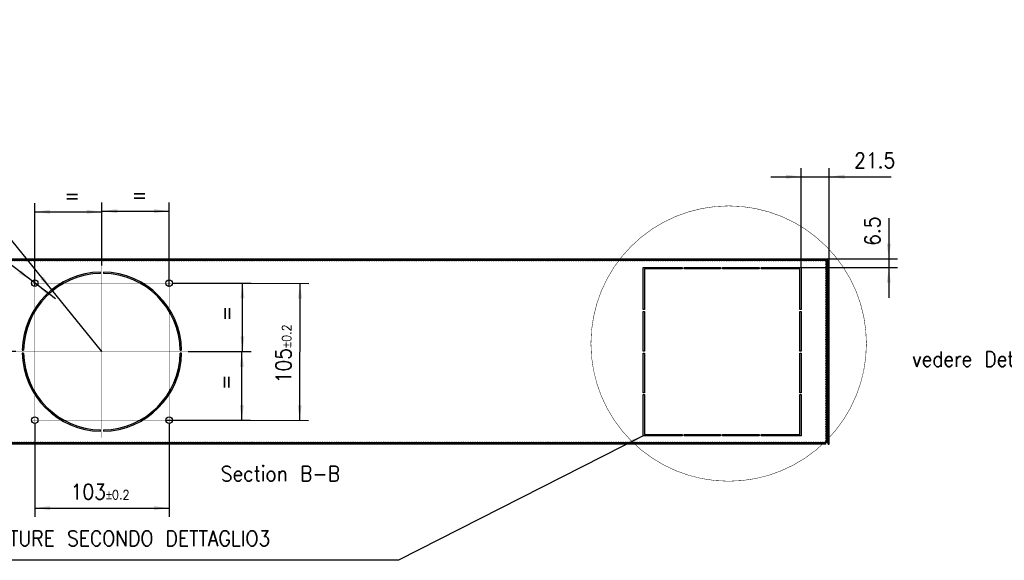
# Model space of a CAD drawing. Header units: inches. Extents: x -1375 to -186, y -85 to 756.
# Tile 3 of 20: x -1149 to -923, y 205 to 329. Entities that reach past the tile are written whole.
import ezdxf

# ---------------------------------------------------------------- set-up
doc = ezdxf.new("R2010")
doc.units = ezdxf.units.IN
doc.linetypes.add('DOT_CENTER', pattern=[14, 12, -1, 0, -1])
doc.linetypes.add('DOTTED', pattern=[1, 0, -1])
doc.layers.add('1', color=7, linetype='Continuous')
doc.styles.add('CONVERTER_11', font='txt.shx', dxfattribs={"width": 0.9})
doc.dimstyles.new('ME10_DIM_68', dxfattribs={"dimtxt": 11.666667, "dimasz": 11.666667, "dimexe": 6.666667, "dimexo": 0, "dimgap": 6.666667, "dimtad": 1, "dimdec": 1, "dimdsep": 46, "dimtxsty": 'CONVERTER_11', "dimsah": 1, "dimcen": 0.09, "dimclrd": 2, "dimclre": 2, "dimclrt": 7, "dimadec": 0, "dimazin": 0, "dimtol": 1, "dimtp": 0.2, "dimtm": 0.2, "dimtfac": 0.6, "dimtdec": 1, "dimtix": 1, "dimtmove": 0, "dimatfit": 3, "dimfxl": 1, "dimtolj": 1, "dimtzin": 0, "dimarcsym": 0})
doc.dimstyles.new('ME10_DIM_69', dxfattribs={"dimtxt": 11.666667, "dimasz": 11.666667, "dimexe": 6.666667, "dimexo": 0, "dimgap": 6.666667, "dimtad": 1, "dimdec": 1, "dimdsep": 46, "dimtxsty": 'CONVERTER_11', "dimsah": 1, "dimcen": 0.09, "dimclrd": 2, "dimclre": 2, "dimclrt": 7, "dimadec": 0, "dimazin": 0, "dimtfac": 1, "dimtdec": 4, "dimtix": 1, "dimtmove": 0, "dimatfit": 3, "dimfxl": 1, "dimtolj": 1, "dimtzin": 0, "dimarcsym": 0})
doc.dimstyles.new('ME10_DIM_70', dxfattribs={"dimtxt": 11.666667, "dimasz": 11.666667, "dimexe": 6.666667, "dimexo": 0, "dimgap": 6.666667, "dimtad": 1, "dimdec": 1, "dimdsep": 46, "dimtxsty": 'CONVERTER_11', "dimsah": 1, "dimcen": 0.09, "dimclrd": 2, "dimclre": 2, "dimclrt": 7, "dimadec": 0, "dimazin": 0, "dimtfac": 1, "dimtdec": 4, "dimtix": 1, "dimtmove": 0, "dimatfit": 3, "dimfxl": 1, "dimtolj": 1, "dimtzin": 0, "dimarcsym": 0})
doc.dimstyles.new('ME10_DIM_71', dxfattribs={"dimtxt": 11.666667, "dimasz": 11.666667, "dimexe": 6.666667, "dimexo": 0, "dimgap": 6.666667, "dimtad": 1, "dimdec": 1, "dimdsep": 46, "dimtxsty": 'CONVERTER_11', "dimsah": 1, "dimcen": 0.09, "dimclrd": 2, "dimclre": 2, "dimclrt": 7, "dimadec": 0, "dimazin": 0, "dimtfac": 1, "dimtdec": 4, "dimtix": 1, "dimtmove": 0, "dimatfit": 3, "dimfxl": 1, "dimtolj": 1, "dimtzin": 0, "dimarcsym": 0})
doc.dimstyles.new('ME10_DIM_72', dxfattribs={"dimtxt": 11.666667, "dimasz": 11.666667, "dimexe": 6.666667, "dimexo": 0, "dimgap": 6.666667, "dimtad": 1, "dimdec": 1, "dimdsep": 46, "dimtxsty": 'CONVERTER_11', "dimsah": 1, "dimcen": 0.09, "dimclrd": 2, "dimclre": 2, "dimclrt": 7, "dimadec": 0, "dimazin": 0, "dimtfac": 1, "dimtdec": 4, "dimtix": 1, "dimtmove": 0, "dimatfit": 3, "dimfxl": 1, "dimtolj": 1, "dimtzin": 0, "dimarcsym": 0})
doc.dimstyles.new('ME10_DIM_73', dxfattribs={"dimtxt": 11.666667, "dimasz": 11.666667, "dimexe": 6.666667, "dimexo": 0, "dimgap": 6.666667, "dimtad": 1, "dimdec": 1, "dimdsep": 46, "dimtxsty": 'CONVERTER_11', "dimsah": 1, "dimcen": 0.09, "dimclrd": 2, "dimclre": 2, "dimclrt": 7, "dimadec": 0, "dimazin": 0, "dimtol": 1, "dimtp": 0.2, "dimtm": 0.2, "dimtfac": 0.6, "dimtdec": 1, "dimtix": 1, "dimtmove": 0, "dimatfit": 3, "dimfxl": 1, "dimtolj": 1, "dimtzin": 0, "dimarcsym": 0})
doc.dimstyles.new('ME10_DIM_74', dxfattribs={"dimtxt": 11.666667, "dimasz": 11.666667, "dimexe": 6.666667, "dimexo": 0, "dimgap": 6.666667, "dimtad": 1, "dimdec": 1, "dimdsep": 46, "dimtxsty": 'CONVERTER_11', "dimsah": 1, "dimcen": 0.09, "dimclrd": 2, "dimclre": 2, "dimclrt": 7, "dimadec": 0, "dimazin": 0, "dimtol": 1, "dimtp": 0.2, "dimtm": 0.2, "dimtfac": 0.6, "dimtdec": 1, "dimtix": 1, "dimtmove": 0, "dimatfit": 3, "dimfxl": 1, "dimtolj": 1, "dimtzin": 0, "dimarcsym": 0})
doc.dimstyles.new('ME10_DIM_76', dxfattribs={"dimtxt": 11.666667, "dimasz": 11.666667, "dimexe": 6.666667, "dimexo": 0, "dimgap": 6.666667, "dimtad": 1, "dimdec": 1, "dimdsep": 46, "dimtxsty": 'CONVERTER_11', "dimsah": 1, "dimcen": 0.09, "dimclrd": 2, "dimclre": 2, "dimclrt": 7, "dimadec": 0, "dimazin": 0, "dimtfac": 1, "dimtdec": 4, "dimtix": 1, "dimtmove": 0, "dimatfit": 3, "dimfxl": 1, "dimtolj": 1, "dimtzin": 0, "dimarcsym": 0})
doc.dimstyles.new('ME10_DIM_79', dxfattribs={"dimtxt": 11.666667, "dimasz": 11.666667, "dimexe": 6.666667, "dimexo": 0, "dimgap": 6.666667, "dimtad": 1, "dimdec": 1, "dimdsep": 46, "dimtxsty": 'CONVERTER_11', "dimsah": 1, "dimcen": 0.09, "dimclrd": 2, "dimclre": 2, "dimclrt": 7, "dimadec": 0, "dimazin": 0, "dimtfac": 1, "dimtdec": 4, "dimtix": 1, "dimtmove": 0, "dimatfit": 3, "dimfxl": 1, "dimtolj": 1, "dimtzin": 0, "dimarcsym": 0})
doc.dimstyles.get("Standard").update_dxf_attribs({"dimtxt": 0.18, "dimasz": 0.18, "dimexe": 0.18, "dimexo": 0.0625, "dimgap": 0.09, "dimtad": 0, "dimtih": 1, "dimtoh": 1, "dimdec": 4, "dimzin": 0, "dimdsep": 46, "dimtxsty": 'Standard', "dimcen": 0.09, "dimadec": 0, "dimazin": 0, "dimtfac": 1, "dimtdec": 4, "dimtofl": 0, "dimtmove": 0, "dimatfit": 3, "dimfxl": 1, "dimtolj": 1, "dimtzin": 0, "dimarcsym": 0})

# ---------------------------------------------------------------- blocks, each defined once
blk = doc.blocks.new('Dettaglio3__6', base_point=(-3393.01, 743.45))
at = {"layer": '1', "color": 7, "linetype": 'DOT_CENTER', "const_width": 0.35}
blk.add_lwpolyline([(-3392.43, 849.53, 1), (-3181.44, 849.53, 1)], format="xyb", close=True, dxfattribs=at)
at = {"layer": '1', "color": 7, "insert": (-3083.6, 843.45), "char_height": 11.6667, "attachment_point": 2, "line_spacing_factor": 1.320528, "style": 'CONVERTER_11'}
blk.add_mtext('vedere Dettaglio3', dxfattribs=at)
blk = doc.blocks.new('213223A-27A_cassaforma__7', base_point=(-4323.86, 772.33))
at = {"linetype": 'Continuous'}
h = blk.add_hatch(dxfattribs=at)
h.set_pattern_fill('_USER', color=253, scale=5, angle=45, pattern_type=0)
h.set_pattern_definition([(45, (0, 0), (-3.535534, 3.535534), [])])
edge = h.paths.add_edge_path()
edge.add_line((-3209.86, 912.84), (-3209.86, 772.33))
edge.add_line((-3209.86, 772.33), (-3210.86, 772.33))
edge.add_line((-3210.86, 772.33), (-3210.86, 912.84))
edge.add_arc((-3211.36, 912.84), 0.5, 0, 90)
edge.add_line((-3211.36, 913.34), (-3212.46, 913.34))
edge.add_line((-3212.46, 913.34), (-4321.26, 913.34))
edge.add_line((-4321.26, 913.34), (-4322.36, 913.34))
edge.add_arc((-4322.36, 912.84), 0.5, 90, 180)
edge.add_line((-4322.86, 912.84), (-4322.86, 772.33))
edge.add_line((-4322.86, 772.33), (-4323.86, 772.33))
edge.add_line((-4323.86, 772.33), (-4323.86, 912.84))
edge.add_arc((-4322.36, 912.84), 1.5, 90, 180, ccw=False)
edge.add_line((-4322.36, 914.34), (-3211.36, 914.34))
edge.add_arc((-3211.36, 912.84), 1.5, 0, 90, ccw=False)
at = {"color": 7, "linetype": 'Continuous'}
for p, q in [((-4322.36, 914.34), (-3211.36, 914.34)), ((-4321.26, 913.34), (-3212.46, 913.34)), ((-3212.46, 913.34), (-3211.36, 913.34)), ((-3212.46, 913.34), (-3212.46, 912.84)), ((-3211.96, 912.84), (-3212.46, 912.84)), ((-3211.96, 773.83), (-3211.96, 912.84)), ((-3211.96, 912.84), (-3210.96, 912.84)), ((-3210.96, 773.83), (-3210.96, 912.84)), ((-3210.86, 772.33), (-3210.86, 912.84)), ((-3209.86, 772.33), (-3209.86, 912.84)), ((-3352.36, 875.69), (-3352.36, 907.84)), ((-3352.36, 907.84), (-3322.61, 907.84)), ((-3322.61, 906.84), (-3351.36, 906.84)), ((-3351.36, 906.84), (-3351.36, 875.69)), ((-3322.61, 907.84), (-3322.61, 906.84)), ((-3321.11, 906.84), (-3321.11, 907.84)), ((-3321.11, 907.84), (-3293.11, 907.84)), ((-3293.11, 906.84), (-3321.11, 906.84)), ((-3293.11, 907.84), (-3293.11, 906.84)), ((-3291.61, 906.84), (-3291.61, 907.84)), ((-3291.61, 907.84), (-3263.61, 907.84)), ((-3263.61, 906.84), (-3291.61, 906.84)), ((-3263.61, 907.84), (-3263.61, 906.84)), ((-3262.11, 906.84), (-3262.11, 907.84)), ((-3262.11, 907.84), (-3231.36, 907.84)), ((-3232.36, 906.84), (-3262.11, 906.84)), ((-3232.36, 875.69), (-3232.36, 906.84)), ((-3231.36, 907.84), (-3231.36, 875.69)), ((-3767.9, 903.32), (-3767.92, 904.32)), ((-3765.79, 904.32), (-3765.81, 903.32)), ((-3351.36, 875.69), (-3352.36, 875.69)), ((-3231.36, 875.69), (-3232.36, 875.69)), ((-3352.36, 843.79), (-3352.36, 874.19)), ((-3352.36, 874.19), (-3351.36, 874.19)), ((-3351.36, 874.19), (-3351.36, 843.79)), ((-3232.36, 874.19), (-3231.36, 874.19)), ((-3232.36, 843.79), (-3232.36, 874.19)), ((-3231.36, 874.19), (-3231.36, 843.79)), ((-3827.85, 844.4), (-3826.85, 844.38)), ((-3826.85, 842.29), (-3827.85, 842.27)), ((-3706.86, 844.38), (-3705.86, 844.4)), ((-3705.86, 842.27), (-3706.86, 842.29)), ((-3351.36, 843.79), (-3352.36, 843.79)), ((-3352.36, 842.29), (-3351.36, 842.29)), ((-3352.36, 811.89), (-3352.36, 842.29)), ((-3351.36, 842.29), (-3351.36, 811.89)), ((-3231.36, 843.79), (-3232.36, 843.79)), ((-3232.36, 842.29), (-3231.36, 842.29)), ((-3232.36, 811.89), (-3232.36, 842.29)), ((-3231.36, 842.29), (-3231.36, 811.89)), ((-3351.36, 811.89), (-3352.36, 811.89)), ((-3352.36, 778.83), (-3352.36, 810.39)), ((-3352.36, 810.39), (-3351.36, 810.39)), ((-3351.36, 810.39), (-3351.36, 779.83)), ((-3231.36, 811.89), (-3232.36, 811.89)), ((-3232.36, 779.83), (-3232.36, 810.39)), ((-3232.36, 810.39), (-3231.36, 810.39)), ((-3231.36, 810.39), (-3231.36, 778.83)), ((-3767.92, 782.34), (-3767.9, 783.34)), ((-3765.81, 783.34), (-3765.79, 782.34)), ((-3322.61, 778.83), (-3352.36, 778.83)), ((-3351.36, 779.83), (-3322.61, 779.83)), ((-3322.61, 779.83), (-3322.61, 778.83)), ((-3321.11, 778.83), (-3321.11, 779.83)), ((-3321.11, 779.83), (-3293.11, 779.83)), ((-3293.11, 778.83), (-3321.11, 778.83)), ((-3293.11, 779.83), (-3293.11, 778.83)), ((-3291.61, 778.83), (-3291.61, 779.83)), ((-3291.61, 779.83), (-3263.61, 779.83)), ((-3263.61, 778.83), (-3291.61, 778.83)), ((-3263.61, 779.83), (-3263.61, 778.83)), ((-3262.11, 779.83), (-3232.36, 779.83)), ((-3262.11, 778.83), (-3262.11, 779.83)), ((-3231.36, 778.83), (-3262.11, 778.83)), ((-3212.46, 773.33), (-4321.26, 773.33)), ((-3212.46, 772.33), (-4321.26, 772.33)), ((-3211.96, 773.83), (-3212.46, 773.83)), ((-3212.46, 773.83), (-3212.46, 773.33)), ((-3212.46, 772.33), (-3212.46, 773.33)), ((-3210.96, 773.83), (-3211.96, 773.83)), ((-3210.86, 772.33), (-3209.86, 772.33))]:
    blk.add_line(p, q, dxfattribs=at)
at = {"color": 3, "linetype": 'DOTTED'}
for p, q in [((-3212.46, 912.84), (-4321.26, 912.84)), ((-3212.46, 773.83), (-3212.46, 912.84)), ((-3212.46, 773.83), (-4321.26, 773.83))]:
    blk.add_line(p, q, dxfattribs=at)
at = {"color": 7, "linetype": 'Continuous'}
for centre in [(-3818.36, 895.83), (-3715.36, 895.83), (-3818.36, 790.83), (-3715.36, 790.83)]:
    blk.add_circle(centre, 2.5, dxfattribs=at)
for centre, radius, start, end in [((-3211.36, 912.84), 1.5, 0, 90), ((-3211.36, 912.84), 0.5, 0, 90), ((-3766.86, 843.33), 61, 91, 179), ((-3766.86, 843.33), 60, 91, 179), ((-3766.86, 843.33), 60, 1, 89), ((-3766.86, 843.33), 61, 1, 89), ((-3766.86, 843.33), 61, 181, 269), ((-3766.86, 843.33), 60, 181, 269), ((-3766.86, 843.33), 60, 271, 359), ((-3766.86, 843.33), 61, 271, 359)]:
    blk.add_arc(centre, radius, start, end, dxfattribs=at)
at = {"layer": '1', "color": 30, "linetype": 'DOT_CENTER', "const_width": 0.25}
for points in [[(-3766.86, 909.33), (-3766.86, 777.33)], [(-3818.36, 898.58), (-3818.36, 893.08)], [(-3715.36, 898.58), (-3715.36, 893.08)], [(-3718.11, 895.83), (-3821.11, 895.83)], [(-3818.36, 893.55), (-3818.36, 788.08)], [(-3712.61, 895.83), (-3718.11, 895.83)], [(-3715.36, 893.08), (-3715.36, 788.08)], [(-3700.86, 843.33), (-3832.86, 843.33)], [(-3718.11, 790.83), (-3821.11, 790.83)], [(-3712.61, 790.83), (-3718.11, 790.83)]]:
    blk.add_lwpolyline(points, dxfattribs=at)
blk = doc.blocks.new('*D93')
at = {"layer": '1', "color": 2, "linetype": 'Continuous'}
for p, q in [((-3832.86, 843.33), (-3889.85, 843.33)), ((-3883.18, 772.33), (-3883.18, 843.33)), ((-3212.46, 772.33), (-3889.85, 772.33))]:
    blk.add_line(p, q, dxfattribs=at)
at = {"layer": '1', "color": 2}
for points in [[(-3881.65, 831.67), (-3884.72, 831.67), (-3883.18, 843.33)], [(-3884.72, 783.99), (-3881.65, 783.99), (-3883.18, 772.33)]]:
    blk.add_solid(points, dxfattribs=at)
at = {"layer": '1', "color": 7, "insert": (-3889.85, 789.08), "char_height": 11.6667, "attachment_point": 7, "rotation": 90, "line_spacing_factor": 0.60024, "style": 'CONVERTER_11'}
blk.add_mtext('\\C7;71\\C7;\\H7;{\\Fgdt;`}0.2', dxfattribs=at)
blk = doc.blocks.new('*D94')
at = {"layer": '1', "color": 2, "linetype": 'Continuous'}
for p, q in [((-3766.86, 909.33), (-3766.86, 957.67)), ((-3715.36, 893.08), (-3715.36, 957.67)), ((-3766.86, 951), (-3715.36, 951))]:
    blk.add_line(p, q, dxfattribs=at)
at = {"layer": '1', "color": 2}
for points in [[(-3755.19, 952.54), (-3755.19, 949.46), (-3766.86, 951)], [(-3727.02, 949.46), (-3727.02, 952.54), (-3715.36, 951)]]:
    blk.add_solid(points, dxfattribs=at)
at = {"layer": '1', "color": 7, "insert": (-3744.02, 957.67), "char_height": 11.67, "attachment_point": 7, "rotation": 0.00014, "line_spacing_factor": 0.60024, "style": 'CONVERTER_11'}
blk.add_mtext('=', dxfattribs=at)
blk = doc.blocks.new('*D95')
at = {"layer": '1', "color": 2, "linetype": 'Continuous'}
for p, q in [((-3818.36, 893.55), (-3818.36, 957.16)), ((-3818.36, 950.5), (-3766.86, 950.5)), ((-3766.86, 909.33), (-3766.86, 957.16))]:
    blk.add_line(p, q, dxfattribs=at)
at = {"layer": '1', "color": 2}
for points in [[(-3806.69, 952.03), (-3806.69, 948.96), (-3818.36, 950.5)], [(-3778.52, 948.96), (-3778.52, 952.03), (-3766.86, 950.5)]]:
    blk.add_solid(points, dxfattribs=at)
at = {"layer": '1', "color": 7, "insert": (-3795.52, 957.16), "char_height": 11.67, "attachment_point": 7, "rotation": 0.00014, "line_spacing_factor": 0.60024, "style": 'CONVERTER_11'}
blk.add_mtext('=', dxfattribs=at)
blk = doc.blocks.new('*D96')
at = {"layer": '1', "color": 2, "linetype": 'Continuous'}
for p, q in [((-3712.61, 895.83), (-3652.58, 895.83)), ((-3659.24, 843.33), (-3659.24, 895.83)), ((-3700.86, 843.33), (-3652.58, 843.33))]:
    blk.add_line(p, q, dxfattribs=at)
at = {"layer": '1', "color": 2}
for points in [[(-3657.71, 884.17), (-3660.78, 884.17), (-3659.24, 895.83)], [(-3660.78, 855), (-3657.71, 855), (-3659.24, 843.33)]]:
    blk.add_solid(points, dxfattribs=at)
at = {"layer": '1', "color": 7, "insert": (-3665.91, 866.67), "char_height": 11.67, "attachment_point": 7, "rotation": 90, "line_spacing_factor": 0.60024, "style": 'CONVERTER_11'}
blk.add_mtext('=', dxfattribs=at)
blk = doc.blocks.new('*D97')
at = {"layer": '1', "color": 2, "linetype": 'Continuous'}
for p, q in [((-3700.86, 843.33), (-3653.08, 843.33)), ((-3659.75, 790.83), (-3659.75, 843.33)), ((-3718.11, 790.83), (-3653.08, 790.83))]:
    blk.add_line(p, q, dxfattribs=at)
at = {"layer": '1', "color": 2}
for points in [[(-3658.21, 831.67), (-3661.28, 831.67), (-3659.75, 843.33)], [(-3661.28, 802.5), (-3658.21, 802.5), (-3659.75, 790.83)]]:
    blk.add_solid(points, dxfattribs=at)
at = {"layer": '1', "color": 7, "insert": (-3666.41, 814.17), "char_height": 11.67, "attachment_point": 7, "rotation": 90, "line_spacing_factor": 0.60024, "style": 'CONVERTER_11'}
blk.add_mtext('=', dxfattribs=at)
blk = doc.blocks.new('*D98')
at = {"layer": '1', "color": 2, "linetype": 'Continuous'}
for p, q in [((-3712.61, 895.83), (-3608.53, 895.59)), ((-3615.44, 790.6), (-3615.19, 895.6)), ((-3712.86, 790.83), (-3608.78, 790.59))]:
    blk.add_line(p, q, dxfattribs=at)
at = {"layer": '1', "color": 2}
for points in [[(-3613.69, 883.93), (-3616.76, 883.94), (-3615.19, 895.6)], [(-3616.95, 802.27), (-3613.88, 802.26), (-3615.44, 790.6)]]:
    blk.add_solid(points, dxfattribs=at)
at = {"layer": '1', "color": 7, "insert": (-3622.04, 819.11), "char_height": 11.6667, "attachment_point": 7, "rotation": 89.86358, "line_spacing_factor": 0.60024, "style": 'CONVERTER_11'}
blk.add_mtext('\\C7;105\\C7;\\H7;{\\Fgdt;`}0.2', dxfattribs=at)
blk = doc.blocks.new('*D99')
at = {"layer": '1', "color": 2, "linetype": 'Continuous'}
for p, q in [((-3818.36, 788.08), (-3818.36, 716.78)), ((-3715.36, 788.08), (-3715.36, 716.78)), ((-3818.36, 723.45), (-3715.36, 723.45))]:
    blk.add_line(p, q, dxfattribs=at)
at = {"layer": '1', "color": 2}
for points in [[(-3806.69, 724.98), (-3806.69, 721.91), (-3818.36, 723.45)], [(-3727.02, 721.91), (-3727.02, 724.98), (-3715.36, 723.45)]]:
    blk.add_solid(points, dxfattribs=at)
at = {"layer": '1', "color": 7, "insert": (-3790.86, 730.12), "char_height": 11.6667, "attachment_point": 7, "rotation": 0.00014, "line_spacing_factor": 0.60024, "style": 'CONVERTER_11'}
blk.add_mtext('\\C7;103\\C7;\\H7;{\\Fgdt;`}0.2', dxfattribs=at)
blk = doc.blocks.new('*D101')
at = {"layer": '1', "color": 2, "linetype": 'Continuous'}
for p, q in [((-3164.32, 945.63), (-3164.32, 914.34)), ((-3211.36, 914.34), (-3157.65, 914.34)), ((-3164.32, 914.34), (-3164.32, 907.84)), ((-3231.36, 907.84), (-3157.65, 907.84)), ((-3164.32, 907.84), (-3164.32, 884.51))]:
    blk.add_line(p, q, dxfattribs=at)
at = {"layer": '1', "color": 2}
for points in [[(-3165.85, 926.01), (-3162.78, 926.01), (-3164.32, 914.34)], [(-3162.78, 896.17), (-3165.85, 896.17), (-3164.32, 907.84)]]:
    blk.add_solid(points, dxfattribs=at)
at = {"layer": '1', "color": 7, "insert": (-3170.98, 924.34), "char_height": 11.667, "attachment_point": 7, "rotation": 90, "line_spacing_factor": 0.60024, "style": 'CONVERTER_11'}
blk.add_mtext('6.5', dxfattribs=at)
blk = doc.blocks.new('*D104')
at = {"layer": '1', "color": 2, "linetype": 'Continuous'}
for p, q in [((-3231.36, 907.84), (-3231.36, 984.05)), ((-3209.86, 912.84), (-3209.86, 984.05)), ((-3254.69, 977.38), (-3231.36, 977.38)), ((-3231.36, 977.38), (-3209.86, 977.38)), ((-3209.86, 977.38), (-3162.55, 977.38))]:
    blk.add_line(p, q, dxfattribs=at)
at = {"layer": '1', "color": 2}
for points in [[(-3243.02, 975.84), (-3243.02, 978.92), (-3231.36, 977.38)], [(-3198.19, 978.92), (-3198.19, 975.84), (-3209.86, 977.38)]]:
    blk.add_solid(points, dxfattribs=at)
at = {"layer": '1', "color": 7, "insert": (-3190.84, 984.05), "char_height": 11.667, "attachment_point": 7, "rotation": 0.00014, "line_spacing_factor": 0.60024, "style": 'CONVERTER_11'}
blk.add_mtext('21.5', dxfattribs=at)
blk = doc.blocks.new('*D105')
at = {"layer": '1', "color": 2, "linetype": 'Continuous'}
blk.add_line((-3802.45, 883.71), (-3931.14, 981.81), dxfattribs=at)
at = {"layer": '1', "color": 2}
for points in [[(-3830.55, 903.2), (-3828.69, 905.64), (-3820.34, 897.35)], [(-3806.16, 888.47), (-3808.02, 886.02), (-3816.37, 894.32)]]:
    blk.add_solid(points, dxfattribs=at)
at = {"layer": '1', "color": 7, "insert": (-3930.58, 989.76), "char_height": 11.6667, "attachment_point": 7, "rotation": 322.68175, "line_spacing_factor": 0.60024, "style": 'CONVERTER_11'}
blk.add_mtext('\\C7;N°4 fori {\\Fgdt;n}\\C7;5', dxfattribs=at)
blk = doc.blocks.new('*D106')
at = {"layer": '1', "color": 2, "linetype": 'Continuous'}
blk.add_line((-3766.86, 843.33), (-3967.51, 1090.25), dxfattribs=at)
at = {"layer": '1', "color": 2}
blk.add_solid([(-3813.88, 898.76), (-3811.49, 900.7), (-3805.33, 890.67)], dxfattribs=at)
at = {"layer": '1', "color": 7, "insert": (-3956.97, 1093.4), "char_height": 11.6667, "attachment_point": 7, "rotation": 309.09864, "line_spacing_factor": 0.60024, "style": 'CONVERTER_11'}
blk.add_mtext('\\C7; {\\Fgdt;n}\\C7;122\\C7;pretranciato', dxfattribs=at)
blk = doc.blocks.new('B-B__8', base_point=(-3766.86, 843.33))
at = {"layer": '1', "color": 2}
blk.add_solid([(-3362.06, 772.17), (-3363.45, 774.9), (-3352.36, 778.83)], dxfattribs=at)
blk.add_blockref('213223A-27A_cassaforma__7', (-4323.86, 772.33))
at = {"layer": '1'}
for name, p in [('*D106', (0, 0)), ('*D105', (0, 0)), ('Dettaglio3__6', (-3393.01, 743.45))]:
    blk.add_blockref(name, p, dxfattribs=at)
at = {"layer": '1', "color": 7, "char_height": 11.6667, "line_spacing_factor": 1.320528, "style": 'CONVERTER_11'}
for s, insert, attachment_point in [('Section B-B', (-3630.19, 755.66), 2), ('ESEGUIRE PRETRANCIATURE SECONDO DETTAGLIO3', (-3997.73, 694.37), 7)]:
    blk.add_mtext(s, dxfattribs=dict(at, insert=insert, attachment_point=attachment_point))
at = {"layer": '1'}
for base, p1, p2, dimstyle, picture, middle in [((-3231.36, 977.38), (-3209.86, 912.84), (-3231.36, 907.84), 'ME10_DIM_79', '*D104', (-3176.69, 989.88)), ((-3818.36, 723.45), (-3715.36, 788.08), (-3818.36, 788.08), 'ME10_DIM_74', '*D99', (-3766.86, 735.95))]:
    dim = blk.add_linear_dim(base=base, p1=p1, p2=p2, dimstyle=dimstyle, dxfattribs=at)
    dim.commit()
    dim.dimension.update_dxf_attribs({"geometry": picture, "text_midpoint": middle, "text_rotation": 0.00014})
for base, p1, p2, dimstyle, picture, middle in [((-3766.86, 951), (-3715.36, 893.08), (-3766.86, 909.33), 'ME10_DIM_69', '*D94', (-3741.11, 960.58)), ((-3818.36, 950.5), (-3766.86, 909.33), (-3818.36, 893.55), 'ME10_DIM_70', '*D95', (-3792.61, 960.08))]:
    dim = blk.add_linear_dim(base=base, p1=p1, p2=p2, text='=', dimstyle=dimstyle, dxfattribs=at)
    dim.commit()
    dim.dimension.update_dxf_attribs({"geometry": picture, "text_midpoint": middle, "text_rotation": 0.00014})
for base, p1, p2, dimstyle, picture, middle in [((-3164.32, 914.34), (-3231.36, 907.84), (-3211.36, 914.34), 'ME10_DIM_76', '*D101', (-3176.82, 934.99)), ((-3883.18, 772.33), (-3832.86, 843.33), (-3212.46, 772.33), 'ME10_DIM_68', '*D93', (-3895.68, 807.83))]:
    dim = blk.add_linear_dim(base=base, p1=p1, p2=p2, angle=90, dimstyle=dimstyle, dxfattribs=at)
    dim.commit()
    dim.dimension.update_dxf_attribs({"geometry": picture, "text_midpoint": middle, "text_rotation": 90})
dim = blk.add_aligned_dim(p1=(-3712.61, 895.83), p2=(-3712.86, 790.83), distance=97.41, dimstyle='ME10_DIM_73', dxfattribs=at)
dim.commit()
dim.dimension.update_dxf_attribs({"geometry": '*D98', "text_midpoint": (-3627.82, 843.13), "text_rotation": 89.86358})
for base, p1, p2, dimstyle, picture, middle in [((-3659.24, 843.33), (-3712.61, 895.83), (-3700.86, 843.33), 'ME10_DIM_71', '*D96', (-3668.83, 869.58)), ((-3659.75, 790.83), (-3700.86, 843.33), (-3718.11, 790.83), 'ME10_DIM_72', '*D97', (-3669.33, 817.08))]:
    dim = blk.add_linear_dim(base=base, p1=p1, p2=p2, angle=90, text='=', dimstyle=dimstyle, dxfattribs=at)
    dim.commit()
    dim.dimension.update_dxf_attribs({"geometry": picture, "text_midpoint": middle, "text_rotation": 90})
at = {"layer": '1', "color": 2, "linetype": 'Continuous', "has_arrowhead": 0}
blk.add_leader([(-3352.36, 778.83), (-3539.71, 683.43), (-4001.71, 683.43)], dimstyle='Standard', dxfattribs=at)

msp = doc.modelspace()

# ---------------------------------------------------------------- block references
at = {"xscale": 0.3, "yscale": 0.3, "zscale": 0.3}
msp.add_blockref('B-B__8', (-1130.06, 253), dxfattribs=at)

doc.saveas('drawing.dxf')
